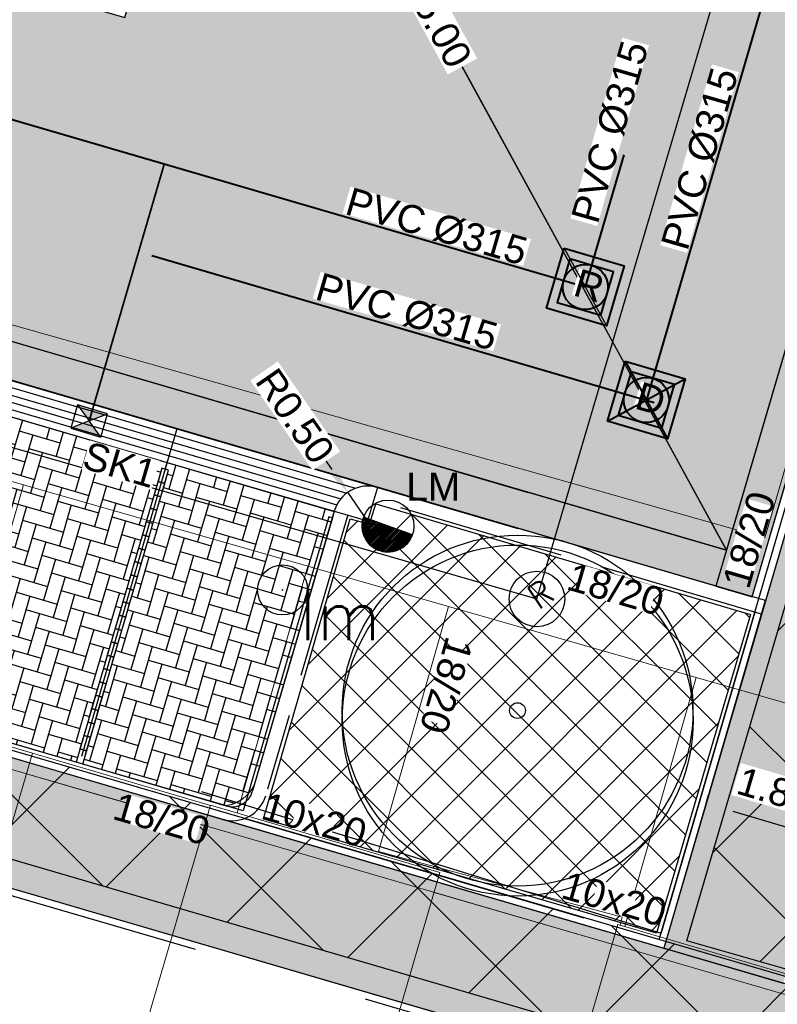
# Model space of a CAD drawing. Header units: metres. Extents: x 252743 to 254903, y 592696 to 593766.
# Tile 81 of 174: x 253885 to 253896, y 592919 to 592933. Entities that reach past the tile are written whole.
import ezdxf
from ezdxf.enums import TextEntityAlignment as Align
from ezdxf.lldxf.tags import DXFTag

# ---------------------------------------------------------------- set-up
doc = ezdxf.new("R2010")
doc.units = ezdxf.units.M
doc.set_wipeout_variables(frame=1)
for name, pattern in [('ACAD_ISO11W100', [33, 12, -3, 12, -3, 0, -3]), ('CENTER', [50.8, 31.75, -6.35, 6.35, -6.35]), ('DASHED', [19.05, 12.7, -6.35]), ('HIDDEN', [9.525, 6.35, -3.175]), ('IMPORT-KG-KADASTRAAL-SO _2_', [0]), ('IMPORT-KG-PERCEEL-SO _2_', [0])]:
    doc.linetypes.add(name, pattern=pattern)
for name, color, linetype, lineweight in [('132034000_dwg', 8, 'Continuous', 5), ('B-BH-GR-BEPLANTING_CULTUUR_HEESTERS-G', 250, 'Continuous', 18), ('B-BH-KG-GRENS_KADASTRAAL-G', 250, 'IMPORT-KG-KADASTRAAL-SO _2_', 18), ('B-BH-KG-GRENS_PERCEEL-G', 250, 'IMPORT-KG-PERCEEL-SO _2_', 18), ('B-BH-VH-OPENVERHARDING-G', 250, 'Continuous', 18), ('N-RI-DWA-INSPECTIEPUT', 12, 'Continuous', 40), ('N-RI-DWA-PVC', 12, 'CENTER', 40), ('N-RI-HWA-INSPECTIEPUT', 150, 'Continuous', 40), ('N-RI-HWA-PVC', 150, 'ACAD_ISO11W100', 40), ('N-RI-HWA-PVC125 KOLKAANSLUITING', 140, 'HIDDEN', 35), ('N-RI-IT-HWA-INSPECTIEPUT', 150, 'Continuous', 40), ('N-woningen', 1, 'Continuous', 0)]:
    doc.layers.add(name, color=color, linetype=linetype, lineweight=lineweight)
doc.layers.add('ALGEMEEN HULP', color=6, linetype='Continuous', plot=False)
doc.layers.add('N-WB-HULP', color=6, linetype='Continuous', plot=False)
for name, color, linetype in [('B-IN-LICHTMAST', 7, 'Continuous'), ('B-RI-DWA-BETON', 8, 'Continuous'), ('B-RI-INSPECTIEPUT', 8, 'Continuous'), ('N-GR-ARC-GROENVOORZIENING-N', 82, 'Continuous'), ('N-GR-BOOM', 3, 'Continuous'), ('N-IN-TEKST 200', 7, 'Continuous'), ('N-KL-NUTSSTROOK', 10, 'Continuous'), ('N-RI-KOLK-STRAATKOLK', 7, 'Continuous'), ('N-RI-TEKST 200', 7, 'Continuous'), ('N-WB-ANTIWORTELSCHERM', 6, 'ZIGZAG'), ('N-WB-ARC-BETONSTEEN KF', 253, 'Continuous'), ('N-WB-ARC-BETONTEGEL 30X30', 8, 'Continuous'), ('N-WB-ARC-SBS-KF-ROODBRUIN-PARKEREN', 24, 'Continuous'), ('N-WB-ARC-SBS-KF-ROODBRUIN-RIJBAAN', 24, 'Continuous'), ('N-WB-BAND OPSLUITBAND 10x20', 7, 'DASHED'), ('N-WB-BAND TEKST 200', 7, 'Continuous'), ('N-WB-BAND TROTTOIRBAND 18 20', 7, 'ACAD_ISO11W100'), ('N-WB-BOCHTSTRAAL', 7, 'Continuous'), ('N-WB-KANTVERHARDING', 2, 'Continuous'), ('N-WB-MAATVOERING-VERHARDINGEN', 7, 'Continuous'), ('N-WB-MATERIAALGRENS', 1, 'Continuous'), ('N-WB-MOLGOOT GEBAKKEN DF', 8, 'Continuous')]:
    doc.layers.add(name, color=color, linetype=linetype)
doc.layers.add('B-WE-KG-GRENS_PERCEEL-G', color=7, linetype='KG-PERCEEL-SO', lineweight=18, true_color=0x00a6ff)
doc.layers.get('0').freeze()
doc.styles.add('B_STANDARD 200', font='txt.shx', dxfattribs={"height": 0.36})
doc.styles.add('N_STANDARD 200', font='arial.ttf', dxfattribs={"height": 0.4})
doc.styles.get("Standard").update_dxf_attribs({"font": 'simplex.shx'})
tags = doc.linetypes.add('KG-PERCEEL-SO', pattern='A,5.5,-2,["P",Standard,S=1.8,R=0,X=-0.5,Y=-0.9],-2,5.5,-2,[5,NLCS.SHX,S=0.75,R=0,X=0,Y=0],-2', length=19).pattern_tags.tags
tags[6] = DXFTag(74, 10)
doc.linetypes.add('ZIGZAG', pattern='A,0.00254,-5.08,[131,ltypeshp.shx,S=5.08,R=0,X=-5.08,Y=0],-10.16,[131,ltypeshp.shx,S=5.08,R=180,X=5.08,Y=0],-5.08', length=20.32254)
doc.dimstyles.new('N_DIMENSION 200', dxfattribs={"dimtxt": 0.4, "dimasz": 0.4, "dimexe": 0.125, "dimexo": 0.125, "dimgap": 0.25, "dimtad": 1, "dimzin": 3, "dimdsep": 46, "dimtxsty": 'N_STANDARD 200', "dimcen": 0, "dimazin": 3, "dimtfac": 1, "dimtix": 1, "dimtmove": 2, "dimatfit": 3, "dimfxl": 0.125, "dimfxlon": 1, "dimtfill": 1, "dimtolj": 1, "dimtzin": 0, "dimarcsym": 0})

# ---------------------------------------------------------------- blocks, each defined once
blk = doc.blocks.new('*D514')
at = {"layer": 'Defpoints', "color": 0, "transparency": 16777216}
for p in [(253895.038, 592921.392), (253896.759, 592920.885), (253896.764, 592920.902)]:
    blk.add_point(p, dxfattribs=at)
at = {"layer": 'N-WB-MAATVOERING-VERHARDINGEN', "color": 0, "lineweight": -2, "transparency": 16777216}
for p, q in [((253895.043, 592921.409), (253895.078, 592921.529)), ((253895.427, 592921.296), (253896.38, 592921.015)), ((253896.764, 592920.902), (253896.799, 592921.022))]:
    blk.add_line(p, q, dxfattribs=at)
at = {"layer": 'N-WB-MAATVOERING-VERHARDINGEN', "color": 0, "transparency": 16777216}
for points in [[(253895.446, 592921.36), (253895.408, 592921.232), (253895.043, 592921.409)], [(253896.399, 592921.079), (253896.361, 592920.951), (253896.764, 592920.902)]]:
    blk.add_solid(points, dxfattribs=at)
at = {"layer": 'N-WB-MAATVOERING-VERHARDINGEN', "color": 0, "transparency": 16777216, "insert": (253896.032, 592921.591), "char_height": 0.4, "attachment_point": 5, "rotation": 343.583, "style": 'N_STANDARD 200', "bg_fill": 3, "box_fill_scale": 1.1, "bg_fill_color": 256, "bg_fill_true_color": 13158600, "bg_fill_transparency": 0}
blk.add_mtext('\\A1;1.80', dxfattribs=at)
blk = doc.blocks.new("'BOOM")
for centre, radius in [((0, 0), 2.8), ((0.002, -0.159), 2.8), ((0, 0), 0.126)]:
    blk.add_circle(centre, radius)
blk = doc.blocks.new('*D539')
at = {"layer": 'Defpoints', "color": 0, "transparency": 16777216}
for p in [(253889.896, 592925.876), (253890.181, 592925.465)]:
    blk.add_point(p, dxfattribs=at)
at = {"layer": 'N-WB-BOCHTSTRAAL', "color": 0, "lineweight": -2, "transparency": 16777216}
for p, q in [((253889.669, 592926.205), (253889.441, 592926.534)), ((253890.181, 592925.465), (253889.896, 592925.876))]:
    blk.add_line(p, q, dxfattribs=at)
at = {"layer": 'N-WB-BOCHTSTRAAL', "color": 0, "transparency": 16777216, "insert": (253889.138, 592926.971), "char_height": 0.4, "attachment_point": 5, "rotation": 304.7144, "style": 'N_STANDARD 200', "bg_fill": 3, "box_fill_scale": 1.1, "bg_fill_color": 256, "bg_fill_true_color": 13158600, "bg_fill_transparency": 0}
blk.add_mtext('\\A1;R0.50', dxfattribs=at)
at = {"layer": 'N-WB-BOCHTSTRAAL', "color": 0, "transparency": 16777216}
blk.add_solid([(253889.723, 592926.243), (253889.614, 592926.167), (253889.896, 592925.876)], dxfattribs=at)
blk = doc.blocks.new('B_LICHTMAST')
blk.add_circle((0, 0), 0.9)
blk.add_point((0, 0))
blk.add_text('lm', height=1.8).set_placement((0.6, 0), align=Align.TOP_LEFT)
blk = doc.blocks.new('OP HOOGTE STELLEN GIET RWA')
blk.add_lwpolyline([(-1.625, 1.624), (-1.625, -1.626), (1.625, -1.626), (1.625, 1.624)], close=True)
blk.add_circle((0, 0), 1.625)
at = {"insert": (-0.767, 1.178), "char_height": 2, "attachment_point": 1, "style": 'N_STANDARD 200', "bg_fill": 3, "box_fill_scale": 1, "bg_fill_color": 256, "bg_fill_transparency": 0}
blk.add_mtext_dynamic_manual_height_columns('R', width=0.4, gutter_width=2, heights=[0], dxfattribs=at)
blk = doc.blocks.new('INSPECTIEPUT IT')
at = {"flags": 128}
blk.add_lwpolyline([(-2.25, 2.25), (2.25, 2.25), (2.25, -2.25), (-2.25, -2.25), (-2.25, 2.25)], dxfattribs=at)
at = {"layer": 'N-WB-HULP'}
blk.add_line((-2.25, 2.25), (2.25, -2.25), dxfattribs=at)
blk = doc.blocks.new('OP HOOGTE STELLEN GIET VW')
at = {"flags": 128}
blk.add_lwpolyline([(-1.625, 1.624), (-1.625, -1.626), (1.625, -1.626), (1.625, 1.624)], close=True, dxfattribs=at)
blk.add_circle((0, 0), 1.625)
at = {"insert": (-0.738, 1.178), "char_height": 2, "attachment_point": 1, "style": 'N_STANDARD 200', "bg_fill": 3, "box_fill_scale": 1, "bg_fill_color": 256, "bg_fill_transparency": 0}
blk.add_mtext_dynamic_manual_height_columns('D', width=0.4, gutter_width=2, heights=[0], dxfattribs=at)
blk = doc.blocks.new('INPECTIEPUT DWA')
for p, q in [((-0.45, -0.45), (0.45, 0.45)), ((-0.45, 0.45), (0.45, -0.45))]:
    blk.add_line(p, q)
at = {"flags": 128}
blk.add_lwpolyline([(-0.45, 0.45), (0.45, 0.45), (0.45, -0.45), (-0.45, -0.45), (-0.45, 0.45)], dxfattribs=at)
blk = doc.blocks.new('STRAATKOLK STR3545')
h = blk.add_hatch(color=256)
h.dxf.hatch_style = 1
h.paths.add_polyline_path([(0, 0.35), (0.225, 0.175), (0.45, 0.35)])
h = blk.add_hatch(color=256)
h.dxf.hatch_style = 1
h.paths.add_polyline_path([(0.225, 0.175), (0, 0), (0.45, 0)])
for points in [[(0, 0.35), (0.225, 0.175), (0.45, 0.35)], [(0, 0.35), (0, 0), (0.45, 0), (0.45, 0.35)], [(0.225, 0.175), (0, 0), (0.45, 0)]]:
    blk.add_lwpolyline(points, close=True)
at = {"style": 'N_STANDARD 200'}
blk.add_attdef('STRAATKOLK', (0.297, -0.502), '', height=0.4, dxfattribs=at)
at = {"color": 7, "true_color": 0xffffff}
blk.add_wipeout([(0.316, -0.088), (1.358, -0.088), (1.358, -0.525), (0.316, -0.525)], dxfattribs=at)
blk = doc.blocks.new('INSPECTIEPUT BESTAAND')
at = {"linetype": 'Continuous'}
blk.add_circle((0, 0), 0.4, dxfattribs=at)
at = {"ltscale": 0.4, "style": 'B_STANDARD 200'}
blk.add_text('R', height=0.35, rotation=34.1427, dxfattribs=at).set_placement((0.02, -0.164))
blk = doc.blocks.new('*D636')
at = {"layer": 'Defpoints', "color": 0, "transparency": 16777216}
for p in [(253888.244, 592938.012), (253890.645, 592933.626)]:
    blk.add_point(p, dxfattribs=at)
at = {"layer": 'N-WB-BOCHTSTRAAL', "color": 0, "lineweight": -2, "transparency": 16777216}
blk.add_line((253888.244, 592938.012), (253890.453, 592933.977), dxfattribs=at)
at = {"layer": 'N-WB-BOCHTSTRAAL', "color": 0, "transparency": 16777216}
blk.add_solid([(253890.511, 592934.009), (253890.394, 592933.945), (253890.645, 592933.626)], dxfattribs=at)
at = {"layer": 'N-WB-BOCHTSTRAAL', "color": 0, "transparency": 16777216, "insert": (253891.163, 592932.68), "char_height": 0.4, "attachment_point": 5, "rotation": 298.6959, "style": 'N_STANDARD 200', "bg_fill": 3, "box_fill_scale": 1.1, "bg_fill_color": 256, "bg_fill_true_color": 13158600, "bg_fill_transparency": 0}
blk.add_mtext('\\A1;R5.00', dxfattribs=at)
blk = doc.blocks.new('132034000_dwg_GWW-CAD Brk tekening 12A-1381409-Plot dakaanzicht')
at = {"layer": 'B-BH-KG-GRENS_KADASTRAAL-G', "color": 253, "linetype": 'Continuous', "lineweight": 9}
for p, q in [((253887838, 592921088), (253885279, 592921832)), ((253893695, 592919385), (253891136, 592920129))]:
    blk.add_line(p, q, dxfattribs=at)
at = {"layer": 'B-BH-KG-GRENS_PERCEEL-G', "color": 253, "linetype": 'Continuous', "lineweight": 9}
for p, q in [((253885279, 592921832), (253887838, 592921088)), ((253891136, 592920129), (253893695, 592919385))]:
    blk.add_line(p, q, dxfattribs=at)
blk = doc.blocks.new('132034000_dwg_GWW-CAD Bgt tekening 12A-1381416-Plot dakaanzicht')
at = {"layer": 'B-BH-GR-BEPLANTING_CULTUUR_HEESTERS-G', "color": 253, "lineweight": 9}
for p, q in [((253889323, 592924813), (253888308, 592921270)), ((253894899, 592923217), (253893875, 592919639)), ((253887925, 592921379), (253885365, 592922128))]:
    blk.add_line(p, q, dxfattribs=at)
at = {"layer": 'B-BH-GR-BEPLANTING_CULTUUR_HEESTERS-G', "color": 253, "lineweight": 9, "flags": 128}
for points in [[(253884229, 592922464), (253885237, 592925983), (253889323, 592924813)], [(253893806, 592919659), (253893838, 592919776), (253890335, 592920719), (253891342, 592924235), (253894899, 592923217)]]:
    blk.add_lwpolyline(points, dxfattribs=at)
at = {"layer": 'B-BH-VH-OPENVERHARDING-G', "color": 253, "lineweight": 9, "flags": 128}
for points in [[(253910847, 592976479), (253895886, 592925221), (253867347, 592933297)], [(253900116, 592921723), (253897398, 592922501), (253894899, 592923217), (253891342, 592924235), (253889323, 592924813), (253885237, 592925983), (253883074, 592926603), (253879325, 592927676), (253877594, 592928172), (253873508, 592929341), (253872259, 592929699), (253867548, 592931048), (253866752, 592931276), (253867347, 592933297), (253895886, 592925221), (253910847, 592976479), (253911058, 592976714), (253911405, 592977036), (253911784, 592977319), (253912191, 592977559), (253912623, 592977754), (253913072, 592977902), (253913535, 592978000), (253897761, 592924287)]]:
    blk.add_lwpolyline(points, dxfattribs=at)
blk = doc.blocks.new('132034000_dwg-1357416-Plot dakaanzicht')
for name in ['132034000_dwg_GWW-CAD Brk tekening 12A-1381409-Plot dakaanzicht', '132034000_dwg_GWW-CAD Bgt tekening 12A-1381416-Plot dakaanzicht']:
    blk.add_blockref(name, (0, 0))
blk = doc.blocks.new('LICHTMAST-BLOCK')
h = blk.add_hatch()
h.set_pattern_fill('ANSI31', color=256, scale=0.005)
edge = h.paths.add_edge_path()
edge.add_line((0.351, -0.127), (-0.351, 0.127))
edge.add_arc((0, 0), 0.373, 160.1369, 245.7021)
edge.add_arc((0, 0), 0.373, 245.7021, 340.1369)
blk.add_lwpolyline([(0.351, -0.127), (-0.351, 0.127, 0.391721), (-0.154, -0.34, 0.43707)], format="xyb", close=True)
blk.add_circle((0, 0), 0.373)
at = {"layer": 'N-IN-TEKST 200', "style": 'N_STANDARD 200'}
blk.add_attdef('LICHTMAST', (0.262, 0.364), '', height=0.4, dxfattribs=at)

msp = doc.modelspace()

# ---------------------------------------------------------------- hatches: boundary and pattern name
at = {"layer": 'N-GR-ARC-GROENVOORZIENING-N'}
h = msp.add_hatch(dxfattribs=at)
h.set_pattern_fill('ANSI37', color=256, scale=0.15)
h.paths.add_polyline_path([(253890.299, 592925.708), (253895.68, 592924.12), (253894.332, 592919.546), (253888.687, 592921.184), (253889.932, 592925.496), (253890.208, 592925.418)])
at = {"layer": 'N-WB-ARC-BETONTEGEL 30X30'}
h = msp.add_hatch(dxfattribs=at)
h.set_pattern_fill('AR-B88', color=256, scale=0.002, angle=73.7, style=0)
h.set_pattern_definition([(73.7, (253944.5554, 592969.94362), (-0.3900649, 0.114063), []), (163.7, (253944.5554, 592969.94362), (-0.44709635, -0.0809695), [0.4064, -0.4064])])
h.paths.add_polyline_path([(253894.436, 592919.327), (253896.152, 592918.825), (253913.335, 592977.315), (253914.074, 592979.822), (253912.92, 592980.163), (253912.354, 592978.246), (253911.767, 592978.419), (253911.106, 592976.084), (253911.388, 592976.002), (253910.219, 592972.033), (253909.93, 592972.114), (253909.795, 592971.636), (253910.083, 592971.552), (253909.94, 592971.078), (253909.119, 592968.297), (253908.976, 592967.802), (253908.688, 592967.883), (253908.551, 592967.402), (253908.84, 592967.321), (253908.697, 592966.847), (253907.877, 592964.05), (253907.741, 592963.569), (253907.447, 592963.652), (253907.304, 592963.172), (253907.611, 592963.091), (253906.498, 592959.337), (253906.206, 592959.42), (253906.066, 592958.94), (253906.355, 592958.859), (253905.249, 592955.108), (253904.962, 592955.192), (253904.826, 592954.709), (253905.112, 592954.628), (253904.006, 592950.878), (253903.72, 592950.962), (253903.576, 592950.478), (253903.875, 592950.399), (253902.633, 592946.168), (253902.333, 592946.248), (253902.469, 592946.729), (253902.755, 592946.648), (253901.519, 592942.413), (253901.234, 592942.497), (253901.097, 592942.013), (253901.384, 592941.932), (253900.278, 592938.184), (253899.992, 592938.267), (253899.854, 592937.789), (253900.148, 592937.706), (253899.035, 592933.951), (253898.752, 592934.031), (253898.606, 592933.552), (253898.905, 592933.473), (253897.792, 592929.72), (253897.512, 592929.804), (253897.375, 592929.318), (253897.656, 592929.238), (253896.715, 592926.077), (253896.545, 592925.49), (253896.263, 592925.572)])
h = msp.add_hatch(dxfattribs=at)
h.set_pattern_fill('AR-B88', color=256, scale=0.002, angle=163.7, style=0)
h.set_pattern_definition([(163.7, (253944.75533, 592970.62882), (-0.114063, -0.3900649), []), (253.7, (253944.75533, 592970.62882), (0.0809695, -0.44709635), [0.4064, -0.4064])])
h.paths.add_polyline_path([(253861.37, 592928.986), (253860.818, 592927.272), (253924.831, 592908.573), (253925.336, 592910.3)])
at = {"layer": 'N-WB-ARC-SBS-KF-ROODBRUIN-PARKEREN'}
h = msp.add_hatch(dxfattribs=at)
h.set_pattern_fill('AR-HBONE', color=256, scale=0.002, angle=208.72)
h.set_pattern_definition([(253.72, (507759.60292, 1185864.3836), (0.13808893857, -0.252015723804), [0.6096, -0.2032]), (343.72, (507759.54596, 1185864.18855), (0.13808893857, -0.252015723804), [0.6096, -0.2032])])
h.paths.add_polyline_path([(253885.992, 592922.001), (253883.688, 592922.674), (253884.922, 592926.896), (253884.874, 592926.91), (253884.901, 592927.004), (253887.301, 592926.304), (253887.273, 592926.209), (253887.226, 592926.223)])
h = msp.add_hatch(dxfattribs=at)
h.set_pattern_fill('AR-HBONE', color=256, scale=0.002, angle=208.72)
h.set_pattern_definition([(253.72, (507762.00312, 1185863.68397), (0.13808893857, -0.252015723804), [0.6096, -0.2032]), (343.72, (507761.94615, 1185863.48892), (0.13808893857, -0.252015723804), [0.6096, -0.2032])])
edge = h.paths.add_edge_path()
edge.add_line((253888.152, 592921.371), (253886.088, 592921.973))
edge.add_line((253886.088, 592921.973), (253887.322, 592926.196))
edge.add_line((253887.322, 592926.196), (253887.274, 592926.21))
edge.add_line((253887.274, 592926.21), (253887.302, 592926.305))
edge.add_line((253887.302, 592926.305), (253889.702, 592925.605))
edge.add_line((253889.702, 592925.605), (253889.674, 592925.509))
edge.add_line((253889.674, 592925.509), (253888.552, 592921.67))
edge.add_arc((253888.044, 592921.931), 0.571, 280.8748, 332.8125, ccw=False)
at = {"layer": 'N-WB-ARC-SBS-KF-ROODBRUIN-RIJBAAN'}
h = msp.add_hatch(dxfattribs=at)
h.set_pattern_fill('AR-HBONE', color=256, scale=0.002, angle=73.72)
edge = h.paths.add_edge_path()
edge.add_arc((253888.257, 592938.002), 4.985, 298.6333, 343.7066)
edge.add_line((253893.042, 592936.604), (253893.56, 592936.451))
edge.add_line((253893.56, 592936.451), (253906.2, 592979.498))
edge.add_line((253906.2, 592979.498), (253906.428, 592980.275))
edge.add_line((253906.428, 592980.275), (253906.914, 592981.93))
edge.add_line((253906.914, 592981.93), (253909.904, 592992.112))
edge.add_line((253909.904, 592992.112), (253910.521, 592994.211))
edge.add_line((253910.521, 592994.211), (253910.004, 592994.363))
edge.add_arc((253904.257, 592996.098), 6.003, 343.1949, 431.9432)
edge.add_line((253906.118, 593001.806), (253923.219, 592996.813))
edge.add_arc((253921.537, 592991.053), 6.001, 73.7283, 164.3405)
edge.add_line((253915.759, 592992.673), (253915.241, 592992.825))
edge.add_line((253915.241, 592992.825), (253911.638, 592980.556))
edge.add_line((253911.638, 592980.556), (253895.336, 592925.044))
edge.add_line((253895.336, 592925.044), (253890.646, 592933.627))
h = msp.add_hatch(dxfattribs=at)
h.set_pattern_fill('AR-BRSTD', color=256, scale=0.002, angle=163.72)
h.set_pattern_definition([(163.72, (253915.75945, 592992.67252), (-0.03798034, -0.13005114), []), (253.72, (253915.75945, 592992.67252), (0.157072, -0.18701453), [0.1354836, -0.1354836])])
h.paths.add_polyline_path([(253915.241, 592992.825), (253895.184, 592924.526), (253895.703, 592924.376), (253915.76, 592992.672)])
h = msp.add_hatch(dxfattribs=at)
h.set_pattern_fill('AR-HBONE', color=256, scale=0.002, angle=163.72)
edge = h.paths.add_edge_path()
edge.add_line((253807.955, 592955.695), (253820.414, 592952.055))
edge.add_line((253820.414, 592952.055), (253833.68, 592948.18))
edge.add_line((253833.68, 592948.18), (253852.875, 592942.573))
edge.add_line((253852.875, 592942.573), (253867.182, 592938.386))
edge.add_line((253867.182, 592938.386), (253884.282, 592933.398))
edge.add_line((253884.282, 592933.398), (253886.691, 592932.695))
edge.add_line((253886.691, 592932.695), (253886.841, 592933.213))
edge.add_arc((253888.244, 592938.012), 5, 253.7016, 298.6713)
edge.add_line((253890.643, 592933.625), (253895.336, 592925.044))
edge.add_line((253895.336, 592925.044), (253867.91, 592933.055))
edge.add_line((253867.91, 592933.055), (253861.191, 592935.018))
edge.add_line((253861.191, 592935.018), (253846.826, 592939.214))
edge.add_line((253846.826, 592939.214), (253831.771, 592943.612))
edge.add_line((253831.771, 592943.612), (253813.523, 592948.943))
edge.add_line((253813.523, 592948.943), (253806.363, 592951.034))
edge.add_line((253806.363, 592951.034), (253805.884, 592951.174))
edge.add_line((253805.884, 592951.174), (253807.264, 592955.897))
edge.add_line((253807.264, 592955.897), (253807.955, 592955.695))
h = msp.add_hatch(dxfattribs=at)
h.set_pattern_fill('AR-BRSTD', color=256, scale=0.002, angle=73.72)
h.set_pattern_definition([(73.72, (0, 0), (-0.13005114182, 0.037980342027), []), (163.72, (0, 0), (-0.187014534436, -0.15707198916), [0.1354836, -0.1354836])])
edge = h.paths.add_edge_path()
edge.add_arc((253806.354, 592950.998), 0.502, 159.4356, 253.5911, ccw=False)
edge.add_line((253805.884, 592951.174), (253895.335, 592925.045))
edge.add_line((253895.335, 592925.045), (253895.184, 592924.527))
edge.add_line((253895.184, 592924.527), (253806.212, 592950.516))

# ---------------------------------------------------------------- linework, layer by layer
at = {"layer": 'ALGEMEEN HULP'}
msp.add_line((253895.056, 592924.564), (253806.502, 592950.428), dxfattribs=at)
at = {"layer": 'B-RI-DWA-BETON'}
msp.add_line((253856.64, 592934.72), (253892.613, 592924.344), dxfattribs=at)
at = {"layer": 'B-WE-KG-GRENS_PERCEEL-G', "ltscale": 0.5}
for points in [[(253882.213, 592922.724), (253888.051, 592921.026)], [(253888.051, 592921.026), (253893.842, 592919.342)], [(253893.842, 592919.342), (253899.68, 592917.644)]]:
    msp.add_lwpolyline(points, dxfattribs=at)
at = {"layer": 'N-GR-ARC-GROENVOORZIENING-N'}
msp.add_lwpolyline([(253890.299, 592925.708), (253895.68, 592924.12), (253894.332, 592919.546), (253888.687, 592921.184), (253889.932, 592925.496), (253890.208, 592925.418)], close=True, dxfattribs=at)
at = {"layer": 'N-RI-HWA-PVC'}
for p, q in [((253912.469, 592994.254), (253893.304, 592928.825)), ((253893.309, 592928.823), (253807.463, 592953.878))]:
    msp.add_line(p, q, dxfattribs=at)
at = {"layer": 'N-RI-HWA-PVC125 KOLKAANSLUITING'}
msp.add_line((253886.184, 592926.918), (253887.261, 592930.604), dxfattribs=at)
at = {"layer": 'N-WB-ANTIWORTELSCHERM', "ltscale": 0.2}
for p, q in [((253894.368, 592919.451), (253896.186, 592925.679)), ((253887.796, 592921.579), (253894.396, 592919.546))]:
    msp.add_line(p, q, dxfattribs=at)
at = {"layer": 'N-WB-ARC-BETONSTEEN KF'}
for points in [[(253887.226, 592926.224), (253887.17, 592926.033), (253887.266, 592926.004), (253887.322, 592926.196)], [(253887.17, 592926.033), (253887.114, 592925.841), (253887.21, 592925.812), (253887.266, 592926.004)], [(253887.114, 592925.841), (253887.058, 592925.649), (253887.154, 592925.621), (253887.21, 592925.812)], [(253887.058, 592925.649), (253887.001, 592925.457), (253887.097, 592925.429), (253887.154, 592925.621)], [(253887.001, 592925.457), (253886.945, 592925.265), (253887.041, 592925.237), (253887.097, 592925.429)], [(253886.945, 592925.265), (253886.889, 592925.073), (253886.985, 592925.045), (253887.041, 592925.237)], [(253886.889, 592925.073), (253886.833, 592924.881), (253886.929, 592924.853), (253886.985, 592925.045)], [(253886.833, 592924.881), (253886.777, 592924.689), (253886.873, 592924.661), (253886.929, 592924.853)], [(253886.777, 592924.689), (253886.721, 592924.497), (253886.817, 592924.469), (253886.873, 592924.661)], [(253886.721, 592924.497), (253886.665, 592924.305), (253886.761, 592924.277), (253886.817, 592924.469)], [(253886.665, 592924.305), (253886.609, 592924.113), (253886.705, 592924.085), (253886.761, 592924.277)], [(253886.609, 592924.113), (253886.553, 592923.921), (253886.649, 592923.893), (253886.705, 592924.085)], [(253886.553, 592923.921), (253886.497, 592923.729), (253886.593, 592923.701), (253886.649, 592923.893)], [(253886.497, 592923.729), (253886.44, 592923.537), (253886.536, 592923.509), (253886.593, 592923.701)], [(253886.44, 592923.537), (253886.384, 592923.345), (253886.48, 592923.317), (253886.536, 592923.509)], [(253886.384, 592923.345), (253886.328, 592923.153), (253886.424, 592923.125), (253886.48, 592923.317)], [(253886.328, 592923.153), (253886.272, 592922.961), (253886.368, 592922.933), (253886.424, 592923.125)], [(253886.272, 592922.961), (253886.216, 592922.769), (253886.312, 592922.741), (253886.368, 592922.933)], [(253886.216, 592922.769), (253886.16, 592922.577), (253886.256, 592922.549), (253886.312, 592922.741)], [(253886.16, 592922.577), (253886.104, 592922.385), (253886.2, 592922.357), (253886.256, 592922.549)], [(253886.104, 592922.385), (253886.048, 592922.193), (253886.144, 592922.165), (253886.2, 592922.357)]]:
    msp.add_lwpolyline(points, close=True, dxfattribs=at)
msp.add_lwpolyline([(253886.116, 592922.07), (253886.144, 592922.165), (253886.048, 592922.193), (253886.02, 592922.098)], dxfattribs=at)
at = {"layer": 'N-WB-ARC-BETONTEGEL 30X30'}
msp.add_lwpolyline([(253861.37, 592928.986), (253860.818, 592927.272), (253924.831, 592908.573), (253925.336, 592910.3)], close=True, dxfattribs=at)
msp.add_lwpolyline([(253896.263, 592925.572), (253894.436, 592919.327), (253896.152, 592918.825)], dxfattribs=at)
at = {"layer": 'N-WB-ARC-SBS-KF-ROODBRUIN-PARKEREN'}
for points in [[(253890.646, 592933.627, 0.199245), (253893.042, 592936.604), (253893.56, 592936.451), (253906.2, 592979.498), (253906.428, 592980.275), (253906.914, 592981.93), (253909.904, 592992.112), (253910.521, 592994.211), (253910.004, 592994.363, 0.40783), (253906.118, 593001.806), (253923.219, 592996.813, 0.417346), (253915.759, 592992.673), (253915.241, 592992.825), (253911.638, 592980.556), (253895.336, 592925.044)], [(253807.955, 592955.695), (253820.414, 592952.055), (253833.68, 592948.18), (253852.875, 592942.573), (253867.182, 592938.386), (253884.282, 592933.398), (253886.691, 592932.695), (253886.841, 592933.213, 0.198775), (253890.643, 592933.625), (253895.336, 592925.044), (253867.91, 592933.055), (253861.191, 592935.018), (253846.826, 592939.214), (253831.771, 592943.612), (253813.523, 592948.943), (253806.363, 592951.034), (253805.884, 592951.174), (253807.264, 592955.897)], [(253806.212, 592950.516, -0.435619), (253805.884, 592951.174), (253895.335, 592925.045), (253895.184, 592924.527)], [(253888.152, 592921.371), (253886.088, 592921.973), (253887.322, 592926.196), (253887.274, 592926.21), (253887.302, 592926.305), (253889.702, 592925.605), (253889.702, 592925.605), (253889.674, 592925.509), (253888.552, 592921.67, -0.230582)]]:
    msp.add_lwpolyline(points, format="xyb", close=True, dxfattribs=at)
for points in [[(253915.241, 592992.825), (253895.184, 592924.526), (253895.703, 592924.376), (253915.76, 592992.672)], [(253885.992, 592922.001), (253883.688, 592922.674), (253884.922, 592926.897), (253884.874, 592926.911), (253884.902, 592927.006), (253887.302, 592926.306), (253887.274, 592926.21), (253887.226, 592926.224)], [(253888.391, 592921.3), (253886.088, 592921.973), (253887.322, 592926.195), (253887.274, 592926.209), (253887.301, 592926.303), (253889.701, 592925.603), (253889.673, 592925.508), (253889.625, 592925.522)]]:
    msp.add_lwpolyline(points, close=True, dxfattribs=at)
at = {"layer": 'N-WB-BAND OPSLUITBAND 10x20', "ltscale": 0.4}
for p, q in [((253860.886, 592927.148), (253926.667, 592907.932)), ((253895.742, 592924.154), (253894.396, 592919.547)), ((253888.412, 592921.19), (253894.368, 592919.451))]:
    msp.add_line(p, q, dxfattribs=at)
at = {"layer": 'N-WB-BAND TROTTOIRBAND 18 20', "ltscale": 0.2}
for p, q in [((253888.098, 592921.178), (253867.073, 592927.32)), ((253890.323, 592925.944), (253890.179, 592925.464)), ((253895.838, 592924.126), (253890.269, 592925.765)), ((253889.894, 592925.55), (253888.744, 592921.614)), ((253896.263, 592925.572), (253895.894, 592924.318))]:
    msp.add_line(p, q, dxfattribs=at)
at = {"layer": 'N-WB-BAND TROTTOIRBAND 18 20'}
msp.add_line((253889.702, 592925.607), (253890.179, 592925.464), dxfattribs=at)
at = {"layer": 'N-WB-BAND TROTTOIRBAND 18 20', "ltscale": 0.2}
msp.add_arc((253888.236, 592921.659), 0.5, 253.716, 343.716, dxfattribs=at)
at = {"layer": 'N-WB-KANTVERHARDING'}
for p, q in [((253910.131, 592973.503), (253895.702, 592924.374)), ((253869.356, 592932.633), (253892.489, 592925.875)), ((253869.205, 592932.114), (253892.338, 592925.357)), ((253888.152, 592921.369), (253867.131, 592927.511)), ((253889.702, 592925.606), (253888.524, 592921.574)), ((253895.895, 592924.32), (253892.05, 592925.441)), ((253895.892, 592924.32), (253894.436, 592919.327)), ((253887.974, 592921.214), (253894.436, 592919.327))]:
    msp.add_line(p, q, dxfattribs=at)
msp.add_lwpolyline([(253887.442, 592926.787), (253886.068, 592922.083)], dxfattribs=at)
for centre, radius, start, end in [((253890.181, 592925.465), 0.5, 73.6254, 163.6293), ((253888.236, 592921.659), 0.3, 253.716, 343.716)]:
    msp.add_arc(centre, radius, start, end, dxfattribs=at)
at = {"layer": 'N-WB-MATERIAALGRENS'}
msp.add_line((253866.184, 592932.473), (253889.701, 592925.602), dxfattribs=at)
at = {"layer": 'N-WB-MOLGOOT GEBAKKEN DF'}
for p, q in [((253868.025, 592932.355), (253890.006, 592925.934)), ((253868.092, 592932.228), (253889.881, 592925.863)), ((253868.12, 592932.116), (253889.797, 592925.784)), ((253868.122, 592932.011), (253889.739, 592925.696))]:
    msp.add_line(p, q, dxfattribs=at)
at = {"layer": 'N-woningen'}
for points in [[(253881.079, 592919.719), (253884.376, 592918.753), (253885.366, 592922.131), (253882.069, 592923.097)], [(253886.933, 592918.004), (253890.23, 592917.038), (253891.22, 592920.416), (253887.922, 592921.383)], [(253892.787, 592916.289), (253896.084, 592915.323), (253897.074, 592918.701), (253893.777, 592919.667)]]:
    msp.add_lwpolyline(points, close=True, dxfattribs=at)

# ---------------------------------------------------------------- block references
at = {"layer": '132034000_dwg', "color": 253, "lineweight": 9, "xscale": 0.001, "yscale": 0.001, "zscale": 0.001}
msp.add_blockref('132034000_dwg-1357416-Plot dakaanzicht', (0, 0), dxfattribs=at)
at = {"layer": 'B-IN-LICHTMAST', "xscale": 0.4, "yscale": 0.4, "zscale": 0.4}
msp.add_blockref('B_LICHTMAST', (253888.959, 592924.474, -0.561), dxfattribs=at)
at = {"layer": 'B-RI-INSPECTIEPUT', "linetype": 'Continuous', "zscale": 2.5}
msp.add_blockref('INSPECTIEPUT BESTAAND', (253892.613, 592924.344), dxfattribs=at)
at = {"layer": 'N-GR-BOOM', "xscale": 0.9, "yscale": 0.9, "zscale": 0.9}
msp.add_blockref("'BOOM", (253892.334, 592922.741), dxfattribs=at)

# ---------------------------------------------------------------- next in the draw order: block references
at = {"layer": 'N-RI-DWA-INSPECTIEPUT', "xscale": 0.2, "yscale": 0.2, "zscale": 0.2, "rotation": 343.6115723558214}
msp.add_blockref('OP HOOGTE STELLEN GIET VW', (253894.185, 592927.202), dxfattribs=at)
at = {"layer": 'N-RI-HWA-INSPECTIEPUT', "xscale": 0.2, "yscale": 0.2, "zscale": 0.2, "rotation": 343.7084163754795}
msp.add_blockref('OP HOOGTE STELLEN GIET RWA', (253893.308, 592928.824), dxfattribs=at)

# ---------------------------------------------------------------- next in the draw order: texts
at = {"layer": 'N-RI-TEKST 200', "char_height": 0.4, "width": 2.7, "attachment_point": 8, "rotation": 343.7454, "style": 'N_STANDARD 200', "bg_fill": 3, "box_fill_scale": 1, "bg_fill_color": 256, "bg_fill_transparency": 0}
for insert in [(253891.114, 592929.491), (253890.685, 592928.266)]:
    msp.add_mtext('PVC Ø315', dxfattribs=dict(at, insert=insert))

# ---------------------------------------------------------------- next in the draw order: dimensions: what is measured, and where the dimension line sits
at = {"layer": 'N-WB-BOCHTSTRAAL'}
dim = msp.add_radius_dim(center=(253888.244, 592938.012), mpoint=(253890.645, 592933.626), dimstyle='N_DIMENSION 200', override={"dimfxl": 0.0125}, dxfattribs=at)
dim.commit()
dim.dimension.update_dxf_attribs({"geometry": '*D636', "text_midpoint": (253891.163, 592932.68), "dimtype": 164})

# ---------------------------------------------------------------- next in the draw order: hatches: boundary and pattern name
at = {"layer": 'N-KL-NUTSSTROOK'}
h = msp.add_hatch(dxfattribs=at)
h.set_pattern_fill('ANSI37', color=256, scale=0.5)
h.set_pattern_definition([(45, (-0.028, -0.096), (-1.122532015, 1.122532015), []), (135, (-0.028, -0.096), (-1.122532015, -1.122532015), [])])
h.paths.add_polyline_path([(253860.544, 592927.769), (253905.207, 592914.722), (253905.623, 592916.163), (253860.965, 592929.208)])

# ---------------------------------------------------------------- next in the draw order: linework, layer by layer
at = {"layer": 'B-RI-DWA-BETON'}
msp.add_line((253892.613, 592924.344), (253902.104, 592956.501), dxfattribs=at)
at = {"layer": 'N-KL-NUTSSTROOK'}
msp.add_lwpolyline([(253860.544, 592927.769), (253905.207, 592914.722), (253905.623, 592916.163), (253860.965, 592929.208)], close=True, dxfattribs=at)
at = {"layer": 'N-WB-KANTVERHARDING'}
msp.add_line((253860.914, 592927.244), (253926.695, 592908.028), dxfattribs=at)

# ---------------------------------------------------------------- next in the draw order: block references
at = {"layer": 'N-RI-DWA-INSPECTIEPUT', "rotation": 343.6115723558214}
msp.add_blockref('INPECTIEPUT DWA', (253894.185, 592927.202), dxfattribs=at)
at = {"layer": 'N-RI-IT-HWA-INSPECTIEPUT', "xscale": 0.2, "yscale": 0.2, "zscale": 0.2, "rotation": 343.7084163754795}
msp.add_blockref('INSPECTIEPUT IT', (253893.308, 592928.824), dxfattribs=at)

# ---------------------------------------------------------------- next in the draw order: texts
at = {"layer": 'N-RI-TEKST 200', "char_height": 0.4, "width": 2.7, "attachment_point": 8, "rotation": 74.0092, "style": 'N_STANDARD 200', "bg_fill": 3, "box_fill_scale": 1, "bg_fill_color": 256, "bg_fill_transparency": 0}
for insert in [(253893.865, 592930.994), (253895.154, 592930.609)]:
    msp.add_mtext('PVC Ø315', dxfattribs=dict(at, insert=insert))
at = {"layer": 'N-WB-BAND TEKST 200', "char_height": 0.4, "attachment_point": 8, "style": 'N_STANDARD 200', "bg_fill": 3, "box_fill_scale": 1, "bg_fill_color": 256, "bg_fill_transparency": 0}
for s, insert, width, rotation in [('{\\C7;18/20}', (253893.688, 592924.287), 1.11436, 343.7864), ('{\\C7;18/20}', (253891.115, 592923.159), 1.11436, 253.6615), ('10x20', (253889.358, 592920.975), 0.58497, 343.8116), ('{\\C7;18/20}', (253887.165, 592920.989), 1.11436, 343.7864), ('10x20', (253893.667, 592919.838), 0.58497, 343.8116)]:
    msp.add_mtext(s, dxfattribs=dict(at, insert=insert, width=width, rotation=rotation))

# ---------------------------------------------------------------- next in the draw order: dimensions: what is measured, and where the dimension line sits
at = {"layer": 'N-WB-BOCHTSTRAAL'}
dim = msp.add_radius_dim(center=(253890.181, 592925.465), mpoint=(253889.896, 592925.876), dimstyle='N_DIMENSION 200', override={"dimfxl": 0.0125}, dxfattribs=at)
dim.commit()
dim.dimension.update_dxf_attribs({"geometry": '*D539', "text_midpoint": (253889.138, 592926.971), "dimtype": 164})

# ---------------------------------------------------------------- next in the draw order: hatches: boundary and pattern name
at = {"layer": 'N-KL-NUTSSTROOK'}
h = msp.add_hatch(dxfattribs=at)
h.set_pattern_fill('ANSI37', color=256, scale=0.5)
h.set_pattern_definition([(45, (69.3672, -28.7254), (-1.122532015, 1.122532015), []), (135, (69.3672, -28.7254), (-1.122532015, -1.122532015), [])])
h.paths.add_polyline_path([(253912.589, 592980.103), (253914.029, 592979.682), (253896.206, 592919.022), (253894.764, 592919.434)])

# ---------------------------------------------------------------- next in the draw order: linework, layer by layer
msp.add_lwpolyline([(253912.589, 592980.103), (253914.029, 592979.682), (253896.206, 592919.022), (253894.764, 592919.434)], close=True, dxfattribs=at)
at = {"layer": 'N-RI-DWA-PVC'}
for p, q in [((253915.766, 593001.07), (253894.188, 592927.204)), ((253838.319, 592943.529), (253894.296, 592927.167))]:
    msp.add_line(p, q, dxfattribs=at)

# ---------------------------------------------------------------- next in the draw order: block references
at = {"layer": 'N-IN-TEKST 200'}
msp.add_blockref('LICHTMAST-BLOCK', (253890.473, 592925.392), dxfattribs=at).add_auto_attribs({'LICHTMAST': 'LM'})

# ---------------------------------------------------------------- next in the draw order: block references
at = {"layer": 'N-RI-KOLK-STRAATKOLK', "rotation": 343.6332995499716}
msp.add_blockref('STRAATKOLK STR3545', (253885.915, 592926.796), dxfattribs=at).add_auto_attribs({'STRAATKOLK': 'SK1'})

# ---------------------------------------------------------------- next in the draw order: texts
at = {"layer": 'N-WB-BAND TEKST 200', "insert": (253895.856, 592925.138), "char_height": 0.4, "width": 1.11436, "attachment_point": 8, "rotation": 73.7864, "style": 'N_STANDARD 200', "bg_fill": 3, "box_fill_scale": 1, "bg_fill_color": 256, "bg_fill_transparency": 0}
msp.add_mtext('{\\C7;18/20}', dxfattribs=at)

# ---------------------------------------------------------------- next in the draw order: dimensions: what is measured, and where the dimension line sits
at = {"layer": 'N-WB-MAATVOERING-VERHARDINGEN'}
dim = msp.add_aligned_dim(p1=(253895.038, 592921.392), p2=(253896.759, 592920.885), distance=0.017, text='1.80', dimstyle='N_DIMENSION 200', override={"dimfxl": 0.0125}, dxfattribs=at)
dim.commit()
dim.dimension.update_dxf_attribs({"geometry": '*D514', "text_midpoint": (253896.032, 592921.591)})

doc.saveas('drawing.dxf')
